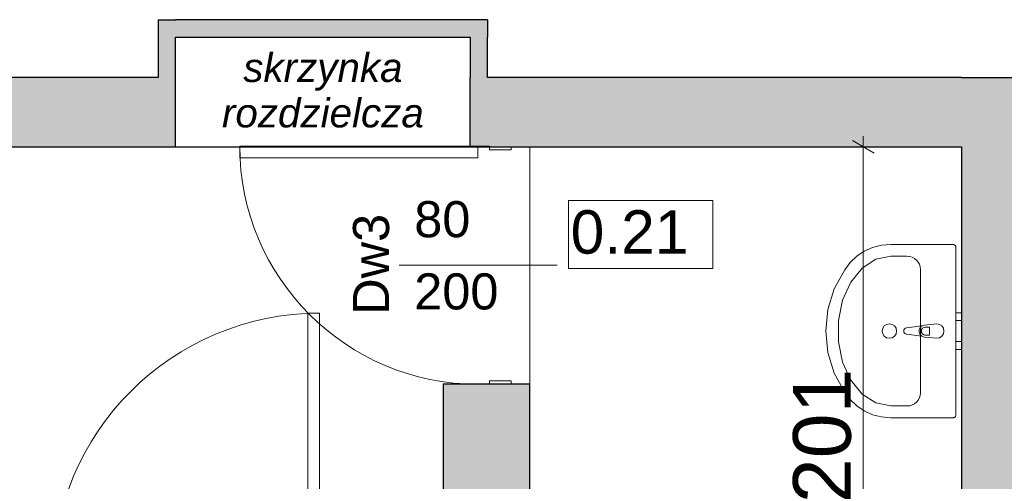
# Model space of a CAD drawing. Header units: centimetres. Extents: x -25572 to 23555, y -2435 to 15405.
# Tile 101 of 134: x 10203 to 10544, y 5350 to 5510. Entities that reach past the tile are written whole.
import ezdxf

# ---------------------------------------------------------------- set-up
doc = ezdxf.new("R2010")
doc.units = ezdxf.units.CM
doc.header["$MEASUREMENT"] = 0
for name, color, linetype, lineweight in [('Nowe_0_Nr_pióra__75', 6, 'Continuous', 15), ('Nowe_199-Z Wymiary i opisy_Nr_pióra__20', 1, 'Continuous', 13), ('Nowe_210-A Pomieszczenia_Nr_pióra__41', 7, 'Continuous', 15), ('Nowe_220-A Ściany_Nr_pióra__19', 255, 'Continuous', 0), ('Nowe_220-A Ściany_Nr_pióra__20', 1, 'Continuous', 13), ('Nowe_220-A Ściany_Nr_pióra__23', 7, 'Continuous', 15), ('Nowe_220-A Ściany_Nr_pióra__27', 7, 'Continuous', 25), ('Nowe_220-A Ściany_Nr_pióra__3', 7, 'Continuous', 13), ('Nowe_220-A Ściany_Nr_pióra__7', 7, 'Continuous', 13), ('Nowe_299-A Wymiary Opisy_Nr_pióra__161', 7, 'Continuous', 5), ('Nowe_299-A Wymiary Opisy_Nr_pióra__41', 7, 'Continuous', 15), ('Nowe_450-K Stropy_Nr_pióra__21', 7, 'Continuous', 25)]:
    doc.layers.add(name, color=color, linetype=linetype, lineweight=lineweight)
doc.layers.add('Nowe_220-A Ściany_Nr_pióra__45', color=7, linetype='Continuous', lineweight=15, true_color=0x40a5ff)
doc.layers.add('Nowe_299-A Wymiary Opisy', color=7, linetype='Continuous')
doc.styles.add('STYL_AUTOMATYCZNY_11', font='arial.ttf')
doc.styles.add('STYL_AUTOMATYCZNY_5', font='arial.ttf')
doc.styles.add('STYL_AUTOMATYCZNY_6', font='arial.ttf')
doc.dimstyles.new('STYL_AUTOMATYCZNY__2', dxfattribs={"dimtxt": 20, "dimasz": 5.7, "dimexe": 0.18, "dimexo": 0.0625, "dimgap": 0, "dimtad": 1, "dimdec": 0, "dimzin": 0, "dimdsep": 46, "dimtxsty": 'STYL_AUTOMATYCZNY_11', "dimblk": 'ARROWHEAD_2', "dimblk1": 'ARROWHEAD_2', "dimblk2": 'ARROWHEAD_2', "dimcen": 0.09, "dimse1": 1, "dimse2": 1, "dimclrd": 7, "dimclre": 7, "dimclrt": 7, "dimadec": 1, "dimazin": 0, "dimtfac": 1, "dimtdec": 4, "dimtmove": 0, "dimatfit": 3, "dimfxl": 0, "dimtolj": 1, "dimtzin": 0, "dimarcsym": 0})

# ---------------------------------------------------------------- blocks, each defined once
blk = doc.blocks.new('*D43')
at = {"layer": 'Nowe_299-A Wymiary Opisy_Nr_pióra__161', "color": 7, "linetype": 'Continuous', "lineweight": 5}
for p, q in [((10494.74, 5466.14), (10494.74, 5469.81)), ((10500.36, 5466.14), (10489.11, 5466.14)), ((10498.49, 5463.97), (10490.99, 5468.3)), ((10494.74, 5265.14), (10494.74, 5466.14)), ((10500.36, 5265.14), (10489.11, 5265.14)), ((10490.99, 5267.3), (10498.49, 5262.97))]:
    blk.add_line(p, q, dxfattribs=at)
at = {"layer": 'Nowe_299-A Wymiary Opisy_Nr_pióra__41', "color": 7, "lineweight": 15, "insert": (10490.74, 5342.76), "char_height": 20, "attachment_point": 7, "rotation": 90, "style": 'STYL_AUTOMATYCZNY_11'}
blk.add_mtext('\\A1;{\\pql;\\fArial|b0|i0|c238|p0;\\W1.000000;201}', dxfattribs=at)
blk = doc.blocks.new('ARROWHEAD_2')
at = {"color": 0, "linetype": 'Continuous', "lineweight": 0}
for p, q in [((-0.378, -0.655), (0.378, 0.655)), ((0, 0), (-1, 0))]:
    blk.add_line(p, q, dxfattribs=at)

msp = doc.modelspace()

# ---------------------------------------------------------------- hatches: boundary and pattern name
at = {"layer": 'Nowe_220-A Ściany_Nr_pióra__19', "linetype": 'Continuous', "lineweight": 0}
for points in [[(10256.76, 5510.14), (10250.76, 5510.14), (10256.76, 5504.14)], [(10256.76, 5504.14), (10250.76, 5510.14), (10250.76, 5504.14)], [(10256.76, 5504.14), (10358.76, 5504.14), (10358.76, 5510.14), (10256.76, 5510.14)], [(10358.76, 5504.14), (10364.76, 5504.14), (10364.76, 5510.14)], [(10358.76, 5504.14), (10364.76, 5510.14), (10358.76, 5510.14)], [(10256.76, 5490.14), (10256.76, 5504.14), (10250.76, 5504.14), (10250.76, 5490.14)], [(10358.76, 5504.14), (10358.76, 5490.14), (10364.76, 5490.14), (10364.76, 5504.14)], [(10250.76, 5490.14), (10071.38, 5490.14), (10071.38, 5466.14), (10250.76, 5466.14)], [(10256.76, 5490.14), (10250.76, 5490.14), (10256.76, 5466.14)], [(10250.76, 5490.14), (10250.76, 5466.14), (10256.76, 5466.14)], [(10364.76, 5490.14), (10358.76, 5490.14), (10358.76, 5466.14)], [(10364.76, 5490.14), (10358.76, 5466.14), (10364.76, 5466.14)], [(10364.76, 5466.14), (10528.76, 5466.14), (10528.76, 5490.14), (10364.76, 5490.14)], [(10568.76, 5490.14), (10528.76, 5490.14), (10568.76, 5455.14)], [(10568.76, 5455.14), (10528.76, 5490.14), (10528.76, 5455.14)], [(10528.76, 5455.14), (10528.76, 4891.14), (10568.76, 4891.14), (10568.76, 5455.14)], [(10379.38, 5384.14), (10349.38, 5384.14), (10349.38, 5269.14), (10379.38, 5269.14)]]:
    msp.add_hatch(color=255, dxfattribs=at).paths.add_polyline_path(points)

# ---------------------------------------------------------------- linework, layer by layer
at = {"layer": 'Nowe_0_Nr_pióra__75', "color": 6, "linetype": 'Continuous', "lineweight": 15}
for p, q in [((10504.26, 5428.25), (10499.11, 5427.2)), ((10509.88, 5428.25), (10504.26, 5428.25)), ((10499.11, 5427.2), (10494.38, 5424.14)), ((10494.38, 5424.14), (10490.44, 5419.31)), ((10514.57, 5423.7), (10514.57, 5380.98)), ((10490.44, 5419.31), (10487.63, 5413.1)), ((10487.63, 5413.1), (10486.16, 5406.03)), ((10486.16, 5406.03), (10486.16, 5398.65)), ((10516.22, 5403.7), (10517.71, 5403.7)), ((10517.71, 5400.98), (10516.22, 5400.98)), ((10517.71, 5403.7), (10517.71, 5400.98)), ((10486.16, 5398.65), (10487.63, 5391.58)), ((10487.63, 5391.58), (10490.44, 5385.37)), ((10490.44, 5385.37), (10494.38, 5380.54)), ((10494.38, 5380.54), (10499.11, 5377.48)), ((10499.11, 5377.48), (10504.26, 5376.43)), ((10504.26, 5376.43), (10509.88, 5376.43))]:
    msp.add_line(p, q, dxfattribs=at)
for points in [[(10504.26, 5372.34), (10525.82, 5372.34), (10525.98, 5372.35), (10526.14, 5372.39), (10526.29, 5372.46), (10526.42, 5372.55), (10526.54, 5372.66), (10526.63, 5372.79), (10526.7, 5372.94), (10526.75, 5373.09), (10526.76, 5373.25), (10526.76, 5402.34), (10526.76, 5431.43), (10526.75, 5431.59), (10526.7, 5431.74), (10526.63, 5431.88), (10526.54, 5432.01), (10526.42, 5432.13), (10526.29, 5432.22), (10526.14, 5432.28), (10525.98, 5432.33), (10525.82, 5432.34), (10504.26, 5432.34), (10501.08, 5432.07), (10498, 5431.28), (10495.1, 5429.99), (10492.48, 5428.23), (10490.21, 5426.07), (10488.35, 5423.55), (10484.74, 5416.94), (10482.51, 5409.78), (10481.76, 5402.34), (10482.51, 5394.9), (10484.74, 5387.73), (10488.35, 5381.13), (10490.21, 5378.61), (10492.48, 5376.45), (10495.1, 5374.69), (10498, 5373.4), (10501.08, 5372.61)], [(10526.76, 5408.69), (10526.76, 5405.99), (10528.76, 5405.99), (10528.76, 5408.69)], [(10526.76, 5398.69), (10526.76, 5395.99), (10528.76, 5395.99), (10528.76, 5398.69)]]:
    msp.add_lwpolyline(points, close=True, dxfattribs=at)
msp.add_lwpolyline([(10520.2, 5404.84), (10516, 5404.44, 0.12102), (10515.05, 5404.11), (10509.76, 5403.45, 0.882566), (10509.76, 5401.23), (10515.05, 5400.57, 0.12102), (10516, 5400.24), (10520.2, 5399.84, 1)], format="xyb", close=True, dxfattribs=at)
msp.add_circle((10503.79, 5402.34), 2.5, dxfattribs=at)
for centre, radius, start, end in [((10516.19, 5402.34), 2.11, 122.771, 237.229), ((10516.22, 5402.34), 1.36, 90, 270)]:
    msp.add_arc(centre, radius, start, end, dxfattribs=at)
for centre, start_param, end_param in [((10509.88, 5423.7), 0, 1.570796), ((10509.88, 5380.98), 4.712389, 6.283185)]:
    msp.add_ellipse(centre, major_axis=(4.69, 0), ratio=0.969697, start_param=start_param, end_param=end_param, dxfattribs=at)
at = {"layer": 'Nowe_210-A Pomieszczenia_Nr_pióra__41', "color": 7, "linetype": 'Continuous', "lineweight": 15}
for p, q in [((10392.71, 5447.58), (10442.75, 5447.58)), ((10392.71, 5424.01), (10392.71, 5447.58)), ((10442.75, 5447.58), (10442.75, 5424.01)), ((10442.75, 5424.01), (10392.71, 5424.01))]:
    msp.add_line(p, q, dxfattribs=at)
at = {"layer": 'Nowe_220-A Ściany_Nr_pióra__20', "color": 1, "linetype": 'Continuous', "lineweight": 13}
for p, q in [((10250.76, 5490.14), (10250.76, 5510.14)), ((10250.76, 5510.14), (10364.76, 5510.14)), ((10364.76, 5510.14), (10364.76, 5490.14)), ((9962.38, 5490.14), (10250.76, 5490.14)), ((10364.76, 5490.14), (10866.38, 5490.14)), ((10379.38, 5304.64), (10379.38, 5466.14)), ((10379.38, 5466.14), (10528.76, 5466.14)), ((10528.76, 5466.14), (10528.76, 4915.14))]:
    msp.add_line(p, q, dxfattribs=at)
at = {"layer": 'Nowe_220-A Ściany_Nr_pióra__23', "color": 7, "linetype": 'Continuous', "lineweight": 15}
for p, q in [((10361.38, 5466.14), (10361.38, 5466.34)), ((10361.38, 5466.34), (10365.38, 5466.34)), ((10372.88, 5466.14), (10361.38, 5466.14)), ((10365.38, 5466.34), (10365.38, 5465.14)), ((10372.88, 5465.14), (10372.88, 5466.14)), ((10365.38, 5465.14), (10372.88, 5465.14)), ((10361.38, 5383.94), (10361.38, 5384.14)), ((10361.38, 5384.14), (10372.88, 5384.14)), ((10365.38, 5383.94), (10361.38, 5383.94)), ((10372.88, 5385.14), (10365.38, 5385.14)), ((10365.38, 5385.14), (10365.38, 5383.94)), ((10372.88, 5384.14), (10372.88, 5385.14))]:
    msp.add_line(p, q, dxfattribs=at)
at = {"layer": 'Nowe_220-A Ściany_Nr_pióra__27', "color": 7, "linetype": 'Continuous', "lineweight": 25}
for p, q in [((10349.38, 5466.14), (10361.38, 5466.14)), ((10349.38, 5466.14), (10361.38, 5466.14)), ((10361.38, 5466.14), (10372.88, 5466.14)), ((10361.38, 5466.14), (10372.88, 5466.14)), ((10361.38, 5466.14), (10372.88, 5466.14)), ((10372.88, 5466.14), (10379.38, 5466.14)), ((10372.88, 5466.14), (10379.38, 5466.14)), ((10349.38, 5384.14), (10361.38, 5384.14)), ((10349.38, 5384.14), (10361.38, 5384.14)), ((10361.38, 5384.14), (10372.88, 5384.14)), ((10361.38, 5384.14), (10372.88, 5384.14)), ((10361.38, 5384.14), (10372.88, 5384.14)), ((10372.88, 5384.14), (10379.38, 5384.14)), ((10372.88, 5384.14), (10379.38, 5384.14))]:
    msp.add_line(p, q, dxfattribs=at)
for points in [[(10250.76, 5510.14), (10256.76, 5510.14)], [(10250.76, 5510.14), (10250.76, 5490.14)], [(10364.76, 5510.14), (10256.76, 5510.14)], [(10364.76, 5510.14), (10364.76, 5504.14)], [(10256.76, 5490.14), (10256.76, 5504.14)], [(10256.76, 5504.14), (10358.76, 5504.14)], [(10358.76, 5504.14), (10358.76, 5490.14)], [(10364.76, 5490.14), (10364.76, 5504.14)], [(10250.76, 5490.14), (10071.38, 5490.14)], [(10256.76, 5466.14), (10256.76, 5490.14)], [(10358.76, 5466.14), (10358.76, 5490.14)], [(10528.76, 5490.14), (10364.76, 5490.14)], [(10528.76, 5490.14), (10568.76, 5490.14)], [(10071.38, 5466.14), (10256.76, 5466.14)], [(10358.76, 5466.14), (10528.76, 5466.14)], [(10528.76, 5466.14), (10528.76, 4915.14)], [(10349.38, 5384.14), (10349.38, 5316.14)], [(10379.38, 5269.14), (10379.38, 5384.14)]]:
    msp.add_lwpolyline(points, dxfattribs=at)
at = {"layer": 'Nowe_220-A Ściany_Nr_pióra__3', "color": 7, "linetype": 'Continuous', "lineweight": 13}
for p, q in [((10278.98, 5466.34), (10361.38, 5466.34)), ((10278.98, 5462.34), (10278.98, 5466.34)), ((10361.38, 5466.34), (10361.38, 5462.34)), ((10361.38, 5462.34), (10278.98, 5462.34)), ((10302.58, 5316.14), (10302.58, 5408.54)), ((10302.58, 5408.54), (10306.58, 5408.54)), ((10306.58, 5408.54), (10306.58, 5316.14))]:
    msp.add_line(p, q, dxfattribs=at)
for centre, radius, start, end in [((10361.38, 5466.34), 82.4, 180, 270), ((10306.58, 5316.14), 92.4, 90, 180)]:
    msp.add_arc(centre, radius, start, end, dxfattribs=at)
at = {"layer": 'Nowe_220-A Ściany_Nr_pióra__45', "color": 161, "linetype": 'Continuous', "lineweight": 15, "true_color": 0x40a5ff}
msp.add_line((10334.2, 5425.14), (10388.84, 5425.14), dxfattribs=at)
at = {"layer": 'Nowe_450-K Stropy_Nr_pióra__21', "color": 7, "linetype": 'Continuous', "lineweight": 25, "flags": 128}
msp.add_lwpolyline([(10256.76, 5466.14), (10358.76, 5466.14)], dxfattribs=at)

# ---------------------------------------------------------------- texts
at = {"layer": 'Nowe_199-Z Wymiary i opisy_Nr_pióra__20', "color": 1, "linetype": 'Continuous', "lineweight": 13, "insert": (10307.76, 5498.57), "char_height": 10, "width": 107.606, "attachment_point": 2, "line_spacing_factor": 0.942898, "style": 'STYL_AUTOMATYCZNY_5'}
msp.add_mtext('\\A1;{\\pqc;\\fArial|b0|i1|c238|p0;\\W1.000000;skrzynka rozdzielcza}', dxfattribs=at)
at = {"layer": 'Nowe_210-A Pomieszczenia_Nr_pióra__41', "color": 7, "linetype": 'Continuous', "lineweight": 15, "insert": (10417.73, 5444.16), "char_height": 15, "attachment_point": 2, "style": 'STYL_AUTOMATYCZNY_6'}
msp.add_mtext('\\A1;{\\pqc;\\pt0,25;\\fArial|b0|i0|c238|p0;\\W1.000000;0.21\\fArial|b0|i0|c238|p0;\\W1.000000;\\A1{\\H.66x;\\S^  ;}\\fArial|b0|i0|c238|p0;\\W1.000000;\\fArial|b0|i0|c238|p0;\\W1.000000;\\A1{\\H.66x;\\S^  ;}}', dxfattribs=at)
at = {"layer": 'Nowe_220-A Ściany_Nr_pióra__7', "color": 7, "linetype": 'Continuous', "lineweight": 13, "char_height": 12.5, "attachment_point": 7, "style": 'STYL_AUTOMATYCZNY_6'}
for s, insert in [('\\A1;{\\pql;\\pt0;\\fArial|b0|i0|c238|p0;\\W1.000000;80\\fArial|b0|i0|c238|p0;\\W1.000000;\\A1{\\H.66x;\\S^  ;}\\fArial|b0|i0|c238|p0;\\W1.000000;\\fArial|b0|i0|c238|p0;\\W1.000000;}', (10339.38, 5431.18)), ('\\A1;{\\pql;\\pt0;\\fArial|b0|i0|c238|p0;\\W1.000000;200\\fArial|b0|i0|c238|p0;\\W1.000000;\\A1{\\H.66x;\\S^  ;}\\fArial|b0|i0|c238|p0;\\W1.000000;\\fArial|b0|i0|c238|p0;\\W1.000000;}', (10339.38, 5406.18))]:
    msp.add_mtext(s, dxfattribs=dict(at, insert=insert))
at = {"layer": 'Nowe_220-A Ściany_Nr_pióra__7', "color": 7, "linetype": 'Continuous', "lineweight": 13, "char_height": 12.5, "style": 'STYL_AUTOMATYCZNY_6'}
for s, insert, attachment_point, rotation in [('\\A1;{\\pql;\\pt0;\\fArial|b0|i0|c238|p0;\\W1.000000;Dw3\\fArial|b0|i0|c238|p0;\\W1.000000;\\fArial|b0|i0|c238|p0;\\W1.000000;\\fArial|b0|i0|c238|p0;\\W1.000000;}', (10330.84, 5407.99), 7, 90), ('\\A1;{\\pqr;\\pt0;\\fArial|b0|i0|c238|p0;\\W1.000000;200\\fArial|b0|i0|c238|p0;\\W1.000000;\\A1{\\H.66x;\\S^  ;}\\fArial|b0|i0|c238|p0;\\W1.000000;\\fArial|b0|i0|c238|p0;\\W1.000000;}', (10241.42, 5297.54), 9, 270), ('\\A1;{\\pqr;\\pt0;\\fArial|b0|i0|c238|p0;\\W1.000000;90\\fArial|b0|i0|c238|p0;\\W1.000000;\\A1{\\H.66x;\\S^  ;}\\fArial|b0|i0|c238|p0;\\W1.000000;\\fArial|b0|i0|c238|p0;\\W1.000000;}', (10266.42, 5307.07), 9, 270)]:
    msp.add_mtext(s, dxfattribs=dict(at, insert=insert, attachment_point=attachment_point, rotation=rotation))

# ---------------------------------------------------------------- dimensions: what is measured, and where the dimension line sits
at = {"layer": 'Nowe_299-A Wymiary Opisy', "color": 7, "linetype": 'Continuous', "lineweight": 5}
dim = msp.add_linear_dim(base=(10494.74, 5466.14), p1=(10528.76, 5265.14), p2=(10528.76, 5466.14), angle=90, dimstyle='STYL_AUTOMATYCZNY__2', dxfattribs=at)
dim.commit()
dim.dimension.update_dxf_attribs({"geometry": '*D43', "text_midpoint": (10480.74, 5365.59), "dimtype": 160, "text_rotation": 90})

doc.saveas('drawing.dxf')
